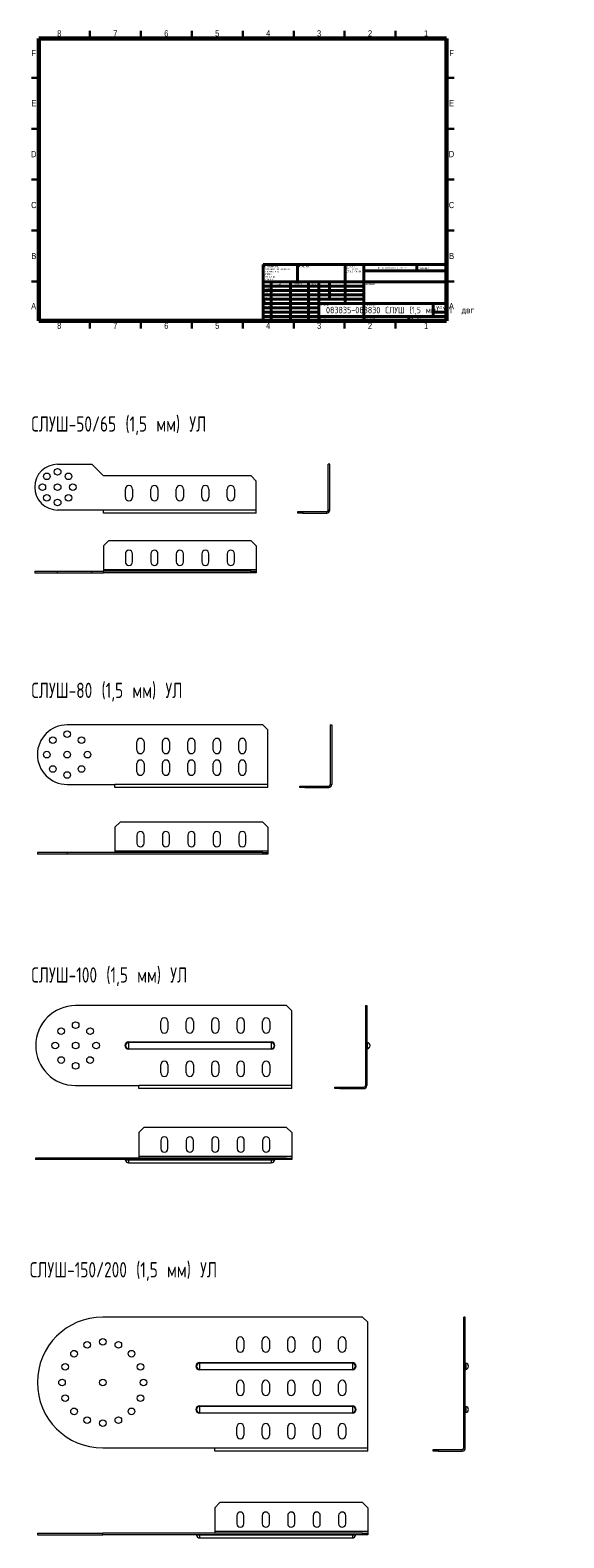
# Model space of a CAD drawing. Header units: millimetres. Extents: x 1 to 525, y -1185 to 295.
import ezdxf

# ---------------------------------------------------------------- set-up
doc = ezdxf.new("R2010")
doc.units = ezdxf.units.MM
doc.styles.add('SLDTEXTSTYLE0', font='TXT', dxfattribs={"width": 0.7, "bigfont": 'bigfont'})
doc.styles.add('SLDTEXTSTYLE1', font='TXT', dxfattribs={"width": 0.75, "bigfont": 'bigfont'})
doc.styles.add('SLDTEXTSTYLE2', font='TXT', dxfattribs={"width": 0.75})
doc.styles.add('SLDTEXTSTYLE3', font='TXT', dxfattribs={"width": 0.681818, "bigfont": 'bigfont'})

# ---------------------------------------------------------------- blocks, each defined once
blk = doc.blocks.new('SW_NOTE_0')
at = {"color": 0, "linetype": 'Continuous', "lineweight": 0, "char_height": 1.5, "attachment_point": 1, "style": 'SLDTEXTSTYLE1'}
for s, insert in [('\\M+18452\\M+18443\\M+1844C\\M+18440\\M+18444\\M+18449\\M+18453\\M+1845D', (0, 1.9)), ('\\M+18448\\M+18440\\M+18454\\M+18452\\M+18445\\M+1844E\\M+18457\\M+1845C \\M+18449', (0, -0.6)), ('\\M+1844F\\M+18452\\M+18453\\M+18451\\M+1845C\\M+18445 \\M+1844B\\M+18451\\M+1844F\\M+1844D\\M+1844B\\M+18449', (0, -3.1))]:
    blk.add_mtext(s, dxfattribs=dict(at, insert=insert))
blk = doc.blocks.new('SW_NOTE_1')
at = {"color": 0, "linetype": 'Continuous', "lineweight": 0, "char_height": 1.5, "attachment_point": 1, "style": 'SLDTEXTSTYLE1'}
for s, insert in [('\\M+18450\\M+1844F \\M+18454\\M+1844D\\M+1844F\\M+1844C\\M+18458\\M+18440\\M+1844E\\M+18449\\M+1845F:', (0, 1.9)), ('\\M+18451\\M+18440\\M+18448\\M+1844D\\M+18445\\M+18451\\M+1845C \\M+18442 \\M+1844D\\M+18449\\M+1844C\\M+1844C\\M+18449\\M+1844D\\M+18445\\M+18453\\M+18451\\M+18440\\M+18456', (0, -0.6)), ('\\M+18459\\M+18445\\M+18451\\M+1844F\\M+18456\\M+1844F\\M+18442\\M+18440\\M+18453\\M+1844F\\M+18452\\M+18453\\M+1845D:', (0, -3.1)), ('\\M+18444\\M+1844F\\M+18450\\M+18454\\M+18452\\M+1844B\\M+18449:', (0, -5.6)), ('\\M+1844C\\M+18449\\M+1844E\\M+18445\\M+1844A\\M+1844E\\M+1845C\\M+18445:', (1.7, -8.1)), ('\\M+18454\\M+18443\\M+1844C\\M+1844F\\M+18442\\M+1845C\\M+18445:', (1.7, -10.6))]:
    blk.add_mtext(s, dxfattribs=dict(at, insert=insert))

msp = doc.modelspace()

# ---------------------------------------------------------------- linework, layer by layer
at = {"color": 7, "linetype": 'Continuous', "lineweight": 60}
for p, q in [((10, 10), (10, 287)), ((10, 287), (410, 287)), ((410, 287), (410, 10)), ((410, 10), (10, 10))]:
    msp.add_line(p, q, dxfattribs=at)
at = {"color": 7, "linetype": 'Continuous', "lineweight": 30}
for p, q in [((60, 287), (60, 294.5)), ((110, 287), (110, 294.5)), ((160, 287), (160, 294.5)), ((210, 287), (210, 294.5)), ((210, 294.5), (210, 287)), ((260, 287), (260, 294.5)), ((310, 287), (310, 294.5)), ((360, 287), (360, 294.5)), ((10, 248.5), (2.5, 248.5)), ((410, 248.5), (417.5, 248.5)), ((10, 198.5), (2.5, 198.5)), ((410, 198.5), (417.5, 198.5)), ((10, 148.5), (2.5, 148.5)), ((2.5, 148.5), (10, 148.5)), ((410, 148.5), (417.5, 148.5)), ((417.5, 148.5), (410, 148.5)), ((10, 98.5), (2.5, 98.5)), ((410, 98.5), (417.5, 98.5)), ((10, 48.5), (2.5, 48.5)), ((410, 48.5), (417.5, 48.5)), ((60, 10), (60, 2.5)), ((110, 10), (110, 2.5)), ((160, 10), (160, 2.5)), ((210, 10), (210, 2.5)), ((210, 2.5), (210, 10)), ((260, 10), (260, 2.5)), ((310, 10), (310, 2.5)), ((360, 10), (360, 2.5))]:
    msp.add_line(p, q, dxfattribs=at)
at = {"color": 7, "linetype": 'Continuous', "lineweight": 40}
for p, q in [((230, 65.2), (410, 65.2)), ((230, 65.2), (230, 10)), ((263.8, 48.2), (263.8, 65.2)), ((310.6, 65.2), (310.6, 27)), ((328.8, 65.2), (328.8, 10)), ((380.8, 58.9), (380.8, 65.2)), ((410, 48.2), (230, 48.2)), ((237.8, 48.2), (237.8, 10)), ((257, 48.2), (257, 10)), ((274.4, 48.2), (274.4, 10)), ((284.6, 10), (284.6, 48.2)), ((295, 31.2), (295, 48.2)), ((410, 58.9), (328.8, 58.9)), ((328.8, 44), (230, 44)), ((328.8, 39.7), (230, 39.7)), ((328.8, 35.5), (230, 35.5)), ((328.8, 31.2), (230, 31.2)), ((284.6, 27), (230, 27)), ((284.6, 22.7), (230, 22.7)), ((284.6, 18.5), (230, 18.5)), ((284.6, 27), (410, 27)), ((397, 14.2), (397, 27)), ((410, 18.5), (397, 18.5)), ((230, 14.2), (410, 14.2)), ((373, 10), (373, 14.2))]:
    msp.add_line(p, q, dxfattribs=at)
at = {"color": 7, "linetype": 'Continuous', "lineweight": 15}
for p, q in [((28.3, -130.9), (61.8, -130.9)), ((61.8, -130.9), (73.3, -142.4)), ((295.4, -130.9), (293.9, -130.9)), ((293.9, -175.9), (293.9, -130.9)), ((295.4, -175.9), (295.4, -130.9)), ((218.3, -142.4), (73.3, -142.4)), ((223.3, -147.4), (218.3, -142.4)), ((223.3, -175.9), (223.3, -147.4)), ((94.8, -163.4), (94.8, -155.4)), ((101.8, -155.4), (101.8, -163.4)), ((119.8, -163.4), (119.8, -155.4)), ((126.8, -155.4), (126.8, -163.4)), ((144.8, -163.4), (144.8, -155.4)), ((151.8, -155.4), (151.8, -163.4)), ((169.8, -163.4), (169.8, -155.4)), ((176.8, -155.4), (176.8, -163.4)), ((194.8, -163.4), (194.8, -155.4)), ((201.8, -155.4), (201.8, -163.4)), ((73.3, -175.9), (28.3, -175.9)), ((223.3, -175.9), (73.3, -175.9)), ((73.3, -178.9), (73.3, -175.9)), ((223.3, -178.9), (223.3, -175.9)), ((263.9, -178.9), (263.9, -177.4)), ((263.9, -177.4), (268.9, -177.4)), ((268.9, -177.4), (268.9, -178.9)), ((268.9, -177.4), (292.4, -177.4)), ((292.4, -178.9), (292.4, -177.4)), ((295.4, -175.9), (293.9, -175.9)), ((223.3, -178.9), (73.3, -178.9)), ((268.9, -178.9), (263.9, -178.9)), ((268.9, -178.9), (292.4, -178.9)), ((78.3, -206), (73.3, -211)), ((218.3, -206), (78.3, -206)), ((223.3, -211), (218.3, -206)), ((73.3, -211), (73.3, -234.5)), ((94.8, -218.8), (94.8, -226.8)), ((101.8, -226.8), (101.8, -218.8)), ((119.8, -218.8), (119.8, -226.8)), ((126.8, -226.8), (126.8, -218.8)), ((144.8, -218.8), (144.8, -226.8)), ((151.8, -226.8), (151.8, -218.8)), ((169.8, -218.8), (169.8, -226.8)), ((176.8, -226.8), (176.8, -218.8)), ((194.8, -218.8), (194.8, -226.8)), ((201.8, -226.8), (201.8, -218.8)), ((223.3, -211), (223.3, -234.5)), ((5.8, -236), (5.8, -237.5)), ((5.8, -236), (28.3, -236)), ((28.3, -237.5), (28.3, -236)), ((28.3, -236), (61.8, -236)), ((61.8, -237.5), (61.8, -236)), ((61.8, -236), (73.3, -236)), ((223.3, -234.5), (73.3, -234.5)), ((73.3, -234.5), (73.3, -236)), ((73.3, -237.5), (73.3, -236)), ((218.3, -236), (73.3, -236)), ((218.3, -237.5), (218.3, -236)), ((218.3, -236), (223.3, -236)), ((223.3, -234.5), (223.3, -236)), ((223.3, -236), (223.3, -237.5)), ((5.8, -237.5), (28.3, -237.5)), ((28.3, -237.5), (61.8, -237.5)), ((61.8, -237.5), (73.3, -237.5)), ((218.3, -237.5), (73.3, -237.5)), ((223.3, -237.5), (218.3, -237.5)), ((229.6, -386.8), (37.6, -386.8)), ((234.6, -391.8), (229.6, -386.8)), ((234.6, -445.3), (234.6, -391.8)), ((295.9, -386.8), (297.4, -386.8)), ((295.9, -386.8), (295.9, -445.3)), ((297.4, -386.8), (297.4, -445.3)), ((106.1, -411.5), (106.1, -403.5)), ((113.1, -403.5), (113.1, -411.5)), ((131.1, -411.5), (131.1, -403.5)), ((138.1, -403.5), (138.1, -411.5)), ((156.1, -411.5), (156.1, -403.5)), ((163.1, -403.5), (163.1, -411.5)), ((181.1, -411.5), (181.1, -403.5)), ((188.1, -403.5), (188.1, -411.5)), ((206.1, -411.5), (206.1, -403.5)), ((213.1, -403.5), (213.1, -411.5)), ((106.1, -432.8), (106.1, -424.8)), ((113.1, -424.8), (113.1, -432.8)), ((131.1, -432.8), (131.1, -424.8)), ((138.1, -424.8), (138.1, -432.8)), ((156.1, -432.8), (156.1, -424.8)), ((163.1, -424.8), (163.1, -432.8)), ((181.1, -432.8), (181.1, -424.8)), ((188.1, -424.8), (188.1, -432.8)), ((206.1, -432.8), (206.1, -424.8)), ((213.1, -424.8), (213.1, -432.8)), ((37.6, -445.3), (84.6, -445.3)), ((234.6, -445.3), (84.6, -445.3)), ((84.6, -448.3), (84.6, -445.3)), ((234.6, -448.3), (84.6, -448.3)), ((234.6, -448.3), (234.6, -445.3)), ((265.9, -448.3), (265.9, -446.8)), ((265.9, -446.8), (270.9, -446.8)), ((270.9, -448.3), (265.9, -448.3)), ((270.9, -446.8), (270.9, -448.3)), ((270.9, -446.8), (294.4, -446.8)), ((270.9, -448.3), (294.4, -448.3)), ((294.4, -448.3), (294.4, -446.8)), ((295.9, -445.3), (297.4, -445.3)), ((89.6, -482.2), (84.6, -487.2)), ((84.6, -487.2), (84.6, -510.7)), ((229.6, -482.2), (89.6, -482.2)), ((234.6, -487.2), (229.6, -482.2)), ((234.6, -487.2), (234.6, -510.7)), ((106.1, -495), (106.1, -503)), ((113.1, -503), (113.1, -495)), ((131.1, -495), (131.1, -503)), ((138.1, -503), (138.1, -495)), ((156.1, -495), (156.1, -503)), ((163.1, -503), (163.1, -495)), ((181.1, -495), (181.1, -503)), ((188.1, -503), (188.1, -495)), ((206.1, -495), (206.1, -503)), ((213.1, -503), (213.1, -495)), ((8.4, -512.2), (8.4, -513.7)), ((37.6, -512.2), (8.4, -512.2)), ((37.6, -513.7), (8.4, -513.7)), ((37.6, -512.2), (37.6, -513.7)), ((229.6, -512.2), (37.6, -512.2)), ((229.6, -513.7), (37.6, -513.7)), ((234.6, -510.7), (84.6, -510.7)), ((84.6, -510.7), (84.6, -512.2)), ((229.6, -513.7), (229.6, -512.2)), ((229.6, -512.2), (234.6, -512.2)), ((234.6, -513.7), (229.6, -513.7)), ((234.6, -510.7), (234.6, -512.2)), ((234.6, -512.2), (234.6, -513.7)), ((253, -662.4), (46, -662.4)), ((258, -667.4), (253, -662.4)), ((330.3, -662.4), (331.8, -662.4)), ((330.3, -662.4), (330.3, -740.9)), ((331.8, -662.4), (331.8, -740.9)), ((129.5, -685.9), (129.5, -677.9)), ((136.5, -677.9), (136.5, -685.9)), ((154.5, -685.9), (154.5, -677.9)), ((161.5, -677.9), (161.5, -685.9)), ((179.5, -685.9), (179.5, -677.9)), ((186.5, -677.9), (186.5, -685.9)), ((204.5, -685.9), (204.5, -677.9)), ((211.5, -677.9), (211.5, -685.9)), ((229.5, -685.9), (229.5, -677.9)), ((236.5, -677.9), (236.5, -685.9)), ((258, -740.9), (258, -667.4)), ((98, -698.5), (98, -698)), ((98, -698), (238, -698)), ((98, -698.5), (98, -704.7)), ((238, -698.5), (98, -698.5)), ((98, -704.7), (238, -704.7)), ((98, -705.2), (98, -704.7)), ((238, -705.2), (98, -705.2)), ((238, -698.5), (238, -698)), ((238, -698.5), (238, -704.7)), ((238, -705.2), (238, -704.7)), ((332.2, -698.5), (332.2, -704.7)), ((129.5, -728.4), (129.5, -720.4)), ((136.5, -720.4), (136.5, -728.4)), ((154.5, -728.4), (154.5, -720.4)), ((161.5, -720.4), (161.5, -728.4)), ((179.5, -728.4), (179.5, -720.4)), ((186.5, -720.4), (186.5, -728.4)), ((204.5, -728.4), (204.5, -720.4)), ((211.5, -720.4), (211.5, -728.4)), ((229.5, -728.4), (229.5, -720.4)), ((236.5, -720.4), (236.5, -728.4)), ((46, -740.9), (108, -740.9)), ((258, -740.9), (108, -740.9)), ((108, -743.9), (108, -740.9)), ((258, -743.9), (108, -743.9)), ((258, -743.9), (258, -740.9)), ((300.3, -743.9), (300.3, -742.4)), ((300.3, -742.4), (305.3, -742.4)), ((305.3, -743.9), (300.3, -743.9)), ((305.3, -742.4), (305.3, -743.9)), ((305.3, -742.4), (328.8, -742.4)), ((305.3, -743.9), (328.8, -743.9)), ((328.8, -743.9), (328.8, -742.4)), ((330.3, -740.9), (331.8, -740.9)), ((113, -782.1), (108, -787.1)), ((253, -782.1), (113, -782.1)), ((258, -787.1), (253, -782.1)), ((108, -787.1), (108, -810.6)), ((129.5, -794.8), (129.5, -802.8)), ((136.5, -802.8), (136.5, -794.8)), ((154.5, -794.8), (154.5, -802.8)), ((161.5, -802.8), (161.5, -794.8)), ((179.5, -794.8), (179.5, -802.8)), ((186.5, -802.8), (186.5, -794.8)), ((204.5, -794.8), (204.5, -802.8)), ((211.5, -802.8), (211.5, -794.8)), ((229.5, -794.8), (229.5, -802.8)), ((236.5, -802.8), (236.5, -794.8)), ((258, -787.1), (258, -810.6)), ((6.7, -812.1), (6.7, -813.6)), ((46, -812.1), (6.7, -812.1)), ((46, -813.6), (6.7, -813.6)), ((46, -812.1), (46, -813.6)), ((253, -812.1), (46, -812.1)), ((253, -813.6), (46, -813.6)), ((98, -814), (94.9, -814)), ((98, -814), (98, -813.6)), ((238, -814), (98, -814)), ((98, -814), (98, -816.7)), ((258, -810.6), (108, -810.6)), ((108, -810.6), (108, -812.1)), ((238, -814), (238, -813.6)), ((241.1, -814), (238, -814)), ((238, -814), (238, -816.7)), ((253, -813.6), (253, -812.1)), ((253, -812.1), (258, -812.1)), ((258, -813.6), (253, -813.6)), ((258, -810.6), (258, -812.1)), ((258, -812.1), (258, -813.6)), ((98, -816.7), (238, -816.7)), ((327.6, -968.2), (72.6, -968.2)), ((332.6, -973.2), (327.6, -968.2)), ((332.6, -1096.7), (332.6, -973.2)), ((428.4, -968.2), (426.9, -968.2)), ((426.9, -1096.7), (426.9, -968.2)), ((428.4, -1096.7), (428.4, -968.2)), ((204.1, -999.2), (204.1, -991.2)), ((211.1, -991.2), (211.1, -999.2)), ((229.1, -999.2), (229.1, -991.2)), ((236.1, -991.2), (236.1, -999.2)), ((254.1, -999.2), (254.1, -991.2)), ((261.1, -991.2), (261.1, -999.2)), ((279.1, -999.2), (279.1, -991.2)), ((286.1, -991.2), (286.1, -999.2)), ((304.1, -999.2), (304.1, -991.2)), ((311.1, -991.2), (311.1, -999.2)), ((167.6, -1013.3), (167.6, -1012.8)), ((167.6, -1012.8), (317.6, -1012.8)), ((317.6, -1013.3), (167.6, -1013.3)), ((167.6, -1013.3), (167.6, -1019.5)), ((167.6, -1019.5), (317.6, -1019.5)), ((167.6, -1020), (167.6, -1019.5)), ((317.6, -1020), (167.6, -1020)), ((317.6, -1013.3), (317.6, -1012.8)), ((317.6, -1013.3), (317.6, -1019.5)), ((317.6, -1020), (317.6, -1019.5)), ((428.8, -1013.3), (428.8, -1019.5)), ((204.1, -1041.7), (204.1, -1033.7)), ((211.1, -1033.7), (211.1, -1041.7)), ((229.1, -1041.7), (229.1, -1033.7)), ((236.1, -1033.7), (236.1, -1041.7)), ((254.1, -1041.7), (254.1, -1033.7)), ((261.1, -1033.7), (261.1, -1041.7)), ((279.1, -1041.7), (279.1, -1033.7)), ((286.1, -1033.7), (286.1, -1041.7)), ((304.1, -1041.7), (304.1, -1033.7)), ((311.1, -1033.7), (311.1, -1041.7)), ((167.6, -1055.8), (167.6, -1055.3)), ((167.6, -1055.3), (317.6, -1055.3)), ((167.6, -1055.8), (167.6, -1062)), ((317.6, -1055.8), (167.6, -1055.8)), ((167.6, -1062), (317.6, -1062)), ((167.6, -1062.5), (167.6, -1062)), ((317.6, -1062.5), (167.6, -1062.5)), ((317.6, -1055.8), (317.6, -1055.3)), ((317.6, -1055.8), (317.6, -1062)), ((317.6, -1062.5), (317.6, -1062)), ((428.8, -1055.8), (428.8, -1062)), ((204.1, -1084.2), (204.1, -1076.2)), ((211.1, -1076.2), (211.1, -1084.2)), ((229.1, -1084.2), (229.1, -1076.2)), ((236.1, -1076.2), (236.1, -1084.2)), ((254.1, -1084.2), (254.1, -1076.2)), ((261.1, -1076.2), (261.1, -1084.2)), ((279.1, -1084.2), (279.1, -1076.2)), ((286.1, -1076.2), (286.1, -1084.2)), ((304.1, -1084.2), (304.1, -1076.2)), ((311.1, -1076.2), (311.1, -1084.2)), ((182.6, -1096.7), (72.6, -1096.7)), ((332.6, -1096.7), (182.6, -1096.7)), ((182.6, -1099.7), (182.6, -1096.7)), ((332.6, -1099.7), (182.6, -1099.7)), ((332.6, -1099.7), (332.6, -1096.7)), ((396.9, -1099.7), (396.9, -1098.2)), ((396.9, -1098.2), (401.9, -1098.2)), ((401.9, -1099.7), (396.9, -1099.7)), ((401.9, -1098.2), (401.9, -1099.7)), ((401.9, -1098.2), (425.4, -1098.2)), ((401.9, -1099.7), (425.4, -1099.7)), ((425.4, -1099.7), (425.4, -1098.2)), ((428.4, -1096.7), (426.9, -1096.7)), ((187.6, -1150.3), (182.6, -1155.3)), ((327.6, -1150.3), (187.6, -1150.3)), ((332.6, -1155.3), (327.6, -1150.3)), ((182.6, -1155.3), (182.6, -1178.8)), ((204.1, -1163), (204.1, -1171)), ((211.1, -1171), (211.1, -1163)), ((229.1, -1163), (229.1, -1171)), ((236.1, -1171), (236.1, -1163)), ((254.1, -1163), (254.1, -1171)), ((261.1, -1171), (261.1, -1163)), ((279.1, -1163), (279.1, -1171)), ((286.1, -1171), (286.1, -1163)), ((304.1, -1163), (304.1, -1171)), ((311.1, -1171), (311.1, -1163)), ((332.6, -1155.3), (332.6, -1178.8)), ((8.4, -1180.3), (8.4, -1181.8)), ((8.4, -1180.3), (72.6, -1180.3)), ((8.4, -1181.8), (72.6, -1181.8)), ((72.6, -1181.8), (72.6, -1180.3)), ((327.6, -1180.3), (72.6, -1180.3)), ((327.6, -1181.8), (72.6, -1181.8)), ((167.6, -1182.2), (164.6, -1182.2)), ((167.6, -1182.2), (167.6, -1181.8)), ((317.6, -1182.2), (167.6, -1182.2)), ((167.6, -1182.2), (167.6, -1184.9)), ((182.6, -1178.8), (182.6, -1180.3)), ((332.6, -1178.8), (182.6, -1178.8)), ((317.6, -1182.2), (317.6, -1181.8)), ((320.7, -1182.2), (317.6, -1182.2)), ((317.6, -1182.2), (317.6, -1184.9)), ((327.6, -1181.8), (327.6, -1180.3)), ((327.6, -1180.3), (332.6, -1180.3)), ((332.6, -1181.8), (327.6, -1181.8)), ((332.6, -1178.8), (332.6, -1180.3)), ((332.6, -1180.3), (332.6, -1181.8)), ((167.6, -1184.9), (317.6, -1184.9))]:
    msp.add_line(p, q, dxfattribs=at)
for centre in [(17.7, -142.8), (28.3, -138.4), (38.9, -142.8), (13.3, -153.4), (17.7, -164), (28.3, -153.4), (38.9, -164), (43.3, -153.4), (28.3, -168.4), (23.5, -401.9), (37.6, -396), (51.8, -401.9), (17.6, -416), (37.6, -416), (57.6, -416), (23.5, -430.1), (51.8, -430.1), (37.6, -436), (46, -681.6), (31.8, -687.5), (60.1, -687.5), (26, -701.6), (46, -701.6), (66, -701.6), (31.8, -715.8), (46, -721.6), (60.1, -715.8), (72.6, -992.4), (44.4, -1004.1), (57.3, -995.4), (87.9, -995.4), (100.9, -1004.1), (35.7, -1017.1), (109.6, -1017.1), (32.6, -1032.4), (72.6, -1032.4), (112.6, -1032.4), (35.7, -1047.7), (109.6, -1047.7), (44.4, -1060.7), (100.9, -1060.7), (57.3, -1069.4), (72.6, -1072.4), (87.9, -1069.4)]:
    msp.add_circle(centre, 3.25, dxfattribs=at)
for centre, radius, start, end in [((28.3, -153.4), 22.5, 90, 270), ((98.3, -155.4), 3.5, 0, 180), ((123.3, -155.4), 3.5, 0, 180), ((148.3, -155.4), 3.5, 0, 180), ((173.3, -155.4), 3.5, 0, 180), ((198.3, -155.4), 3.5, 0, 180), ((98.3, -163.4), 3.5, 180, 0), ((123.3, -163.4), 3.5, 180, 0), ((148.3, -163.4), 3.5, 180, 0), ((173.3, -163.4), 3.5, 180, 0), ((198.3, -163.4), 3.5, 180, 0), ((292.4, -175.9), 3, 270, 0), ((292.4, -175.9), 1.5, 270, 0), ((98.3, -218.8), 3.5, 0, 180), ((123.3, -218.8), 3.5, 0, 180), ((148.3, -218.8), 3.5, 0, 180), ((173.3, -218.8), 3.5, 0, 180), ((198.3, -218.8), 3.5, 0, 180), ((98.3, -226.8), 3.5, 180, 0), ((123.3, -226.8), 3.5, 180, 0), ((148.3, -226.8), 3.5, 180, 0), ((173.3, -226.8), 3.5, 180, 0), ((198.3, -226.8), 3.5, 180, 0), ((37.6, -416), 29.2, 90, 270), ((109.6, -403.5), 3.5, 0, 180), ((109.6, -411.5), 3.5, 180, 0), ((134.6, -403.5), 3.5, 0, 180), ((134.6, -411.5), 3.5, 180, 0), ((159.6, -403.5), 3.5, 360, 180), ((159.6, -411.5), 3.5, 180, 0), ((184.6, -403.5), 3.5, 0, 180), ((184.6, -411.5), 3.5, 180, 0), ((209.6, -403.5), 3.5, 0, 180), ((209.6, -411.5), 3.5, 180, 0), ((109.6, -424.8), 3.5, 0, 180), ((134.6, -424.8), 3.5, 0, 180), ((159.6, -424.8), 3.5, 360, 180), ((184.6, -424.8), 3.5, 0, 180), ((209.6, -424.8), 3.5, 0, 180), ((109.6, -432.8), 3.5, 180, 0), ((134.6, -432.8), 3.5, 180, 0), ((159.6, -432.8), 3.5, 180, 0), ((184.6, -432.8), 3.5, 180, 0), ((209.6, -432.8), 3.5, 180, 0), ((294.4, -445.3), 1.5, 270, 0), ((294.4, -445.3), 3, 270, 0), ((109.6, -495), 3.5, 0, 180), ((109.6, -503), 3.5, 180, 0), ((134.6, -495), 3.5, 0, 180), ((134.6, -503), 3.5, 180, 0), ((159.6, -495), 3.5, 0, 180), ((159.6, -503), 3.5, 180, 0), ((184.6, -495), 3.5, 0, 180), ((184.6, -503), 3.5, 180, 0), ((209.6, -495), 3.5, 0, 180), ((209.6, -503), 3.5, 180, 0), ((46, -701.6), 39.2, 90, 270), ((133, -677.9), 3.5, 0, 180), ((158, -677.9), 3.5, 0, 180), ((183, -677.9), 3.5, 360, 180), ((208, -677.9), 3.5, 0, 180), ((233, -677.9), 3.5, 0, 180), ((133, -685.9), 3.5, 180, 0), ((158, -685.9), 3.5, 180, 0), ((183, -685.9), 3.5, 180, 0), ((208, -685.9), 3.5, 180, 0), ((233, -685.9), 3.5, 180, 0), ((98, -701.6), 3.58, 90, 270), ((98, -701.6), 3.08, 90, 270), ((238, -701.6), 3.58, 270, 90), ((238, -701.6), 3.08, 270, 90), ((332.3, -698), 0.5, 180, 262.0387), ((332.3, -705.2), 0.5, 97.9613, 180), ((331.8, -701.6), 3.11, 277.9613, 82.0387), ((133, -720.4), 3.5, 0, 180), ((158, -720.4), 3.5, 360, 180), ((183, -720.4), 3.5, 360, 180), ((208, -720.4), 3.5, 0, 180), ((233, -720.4), 3.5, 0, 180), ((133, -728.4), 3.5, 180, 0), ((158, -728.4), 3.5, 180, 0), ((183, -728.4), 3.5, 180, 0), ((208, -728.4), 3.5, 180, 0), ((233, -728.4), 3.5, 180, 0), ((328.8, -740.9), 3, 270, 0), ((328.8, -740.9), 1.5, 270, 0), ((133, -794.8), 3.5, 0, 180), ((158, -794.8), 3.5, 0, 180), ((183, -794.8), 3.5, 0, 180), ((208, -794.8), 3.5, 0, 180), ((233, -794.8), 3.5, 0, 180), ((94.4, -814.1), 0.5, 7.9613, 90), ((98, -813.6), 3.11, 187.9613, 270), ((133, -802.8), 3.5, 180, 0), ((158, -802.8), 3.5, 180, 0), ((183, -802.8), 3.5, 180, 0), ((208, -802.8), 3.5, 180, 0), ((233, -802.8), 3.5, 180, 0), ((238, -813.6), 3.11, 270, 352.0387), ((241.6, -814.1), 0.5, 90, 172.0387), ((72.6, -1032.4), 64.2, 90, 270), ((207.6, -991.2), 3.5, 0, 180), ((232.6, -991.2), 3.5, 0, 180), ((257.6, -991.2), 3.5, 0, 180), ((282.6, -991.2), 3.5, 0, 180), ((307.6, -991.2), 3.5, 0, 180), ((207.6, -999.2), 3.5, 180, 0), ((232.6, -999.2), 3.5, 180, 0), ((257.6, -999.2), 3.5, 180, 0), ((282.6, -999.2), 3.5, 180, 0), ((307.6, -999.2), 3.5, 180, 0), ((167.6, -1016.4), 3.58, 90, 270), ((167.6, -1016.4), 3.08, 90, 270), ((317.6, -1016.4), 3.58, 270, 90), ((317.6, -1016.4), 3.08, 270, 90), ((428.9, -1012.8), 0.5, 180, 262.0387), ((428.9, -1020), 0.5, 97.9613, 180), ((428.4, -1016.4), 3.11, 277.9613, 82.0387), ((207.6, -1033.7), 3.5, 0, 180), ((232.6, -1033.7), 3.5, 0, 180), ((257.6, -1033.7), 3.5, 0, 180), ((282.6, -1033.7), 3.5, 0, 180), ((307.6, -1033.7), 3.5, 0, 180), ((207.6, -1041.7), 3.5, 180, 0), ((232.6, -1041.7), 3.5, 180, 0), ((257.6, -1041.7), 3.5, 180, 0), ((282.6, -1041.7), 3.5, 180, 0), ((307.6, -1041.7), 3.5, 180, 0), ((167.6, -1058.9), 3.58, 90, 270), ((167.6, -1058.9), 3.08, 90, 270), ((317.6, -1058.9), 3.58, 270, 90), ((317.6, -1058.9), 3.08, 270, 90), ((428.9, -1055.3), 0.5, 180, 262.0387), ((428.9, -1062.5), 0.5, 97.9613, 180), ((428.4, -1058.9), 3.11, 277.9613, 82.0387), ((207.6, -1076.2), 3.5, 0, 180), ((232.6, -1076.2), 3.5, 0, 180), ((257.6, -1076.2), 3.5, 0, 180), ((282.6, -1076.2), 3.5, 0, 180), ((307.6, -1076.2), 3.5, 0, 180), ((207.6, -1084.2), 3.5, 180, 0), ((232.6, -1084.2), 3.5, 180, 0), ((257.6, -1084.2), 3.5, 180, 0), ((282.6, -1084.2), 3.5, 180, 0), ((307.6, -1084.2), 3.5, 180, 0), ((425.4, -1096.7), 3, 270, 0), ((425.4, -1096.7), 1.5, 270, 0), ((207.6, -1163), 3.5, 0, 180), ((232.6, -1163), 3.5, 0, 180), ((257.6, -1163), 3.5, 0, 180), ((282.6, -1163), 3.5, 0, 180), ((307.6, -1163), 3.5, 0, 180), ((164.1, -1182.3), 0.5, 7.9613, 90), ((167.6, -1181.8), 3.11, 187.9613, 270), ((207.6, -1171), 3.5, 180, 0), ((232.6, -1171), 3.5, 180, 0), ((257.6, -1171), 3.5, 180, 0), ((282.6, -1171), 3.5, 180, 0), ((307.6, -1171), 3.5, 180, 0), ((317.6, -1181.8), 3.11, 270, 352.0387), ((321.2, -1182.3), 0.5, 90, 172.0387)]:
    msp.add_arc(centre, radius, start, end, dxfattribs=at)

# ---------------------------------------------------------------- block references
at = {"color": 7, "linetype": 'Continuous', "lineweight": 0}
for name, p in [('SW_NOTE_1', (230.6, 62)), ('SW_NOTE_0', (311.3, 62.1))]:
    msp.add_blockref(name, p, dxfattribs=at)

# ---------------------------------------------------------------- texts
for s, insert, char_height, attachment_point, style in [('8', (29.9, 295.1), 6.1, 2, 'SLDTEXTSTYLE2'), ('7', (84.9, 295.1), 6.1, 2, 'SLDTEXTSTYLE2'), ('6', (134.9, 295.1), 6.1, 2, 'SLDTEXTSTYLE2'), ('5', (184.9, 295.1), 6.1, 2, 'SLDTEXTSTYLE2'), ('4', (234.9, 295.1), 6.1, 2, 'SLDTEXTSTYLE2'), ('3', (284.9, 295.1), 6.1, 2, 'SLDTEXTSTYLE2'), ('2', (334.9, 295.1), 6.1, 2, 'SLDTEXTSTYLE2'), ('1', (389.9, 295.1), 6.1, 2, 'SLDTEXTSTYLE2'), ('F', (4.9, 275.9), 6.1, 2, 'SLDTEXTSTYLE2'), ('F', (414.9, 275.9), 6.1, 2, 'SLDTEXTSTYLE2'), ('E', (5, 226.6), 6.1, 2, 'SLDTEXTSTYLE2'), ('E', (415, 226.6), 6.1, 2, 'SLDTEXTSTYLE2'), ('D', (4.9, 176.6), 6.1, 2, 'SLDTEXTSTYLE2'), ('D', (414.9, 176.6), 6.1, 2, 'SLDTEXTSTYLE2'), ('C', (4.9, 126.6), 6.1, 2, 'SLDTEXTSTYLE2'), ('C', (414.9, 126.6), 6.1, 2, 'SLDTEXTSTYLE2'), ('B', (5, 76.6), 6.1, 2, 'SLDTEXTSTYLE2'), ('B', (415, 76.6), 6.1, 2, 'SLDTEXTSTYLE2'), ('\\M+1844F\\M+18441\\M+18451\\M+18440\\M+18441\\M+1844F\\M+18453\\M+1844B\\M+18440:', (264.4, 63.9), 1.5, 1, 'SLDTEXTSTYLE1'), ('\\M+1844E\\M+18445 \\M+1844D\\M+18440\\M+18452\\M+18459\\M+18453\\M+18440\\M+18441\\M+18449\\M+18451\\M+1844F\\M+18442\\M+18440\\M+18453\\M+1845D \\M+18458\\M+18445\\M+18451\\M+18453\\M+18445\\M+18447', (342.6, 62.5), 1.5, 1, 'SLDTEXTSTYLE1'), ('\\M+18451\\M+18445\\M+18444\\M+18440\\M+1844B\\M+18457\\M+18449\\M+18460', (383.3, 62.3), 1.5, 1, 'SLDTEXTSTYLE1'), ('\\M+18449\\M+1844D\\M+18460', (244.3, 46.5), 1.5, 1, 'SLDTEXTSTYLE1'), ('\\M+18450\\M+1844F\\M+18444\\M+18450\\M+18449\\M+18452\\M+1845D', (260, 46.6), 1.5, 1, 'SLDTEXTSTYLE1'), ('\\M+18444\\M+18440\\M+18453\\M+18440', (277.2, 46.6), 1.5, 1, 'SLDTEXTSTYLE1'), ('\\M+1844E\\M+18440\\M+18448\\M+18442\\M+18440\\M+1844E\\M+18449\\M+18445:', (330.1, 46.6), 1.5, 1, 'SLDTEXTSTYLE1'), ('\\M+18451\\M+18470\\M+18478\\M+18482\\M+18470\\M+18471.', (230.2, 42.4), 1.5, 1, 'SLDTEXTSTYLE1'), ('\\M+18450\\M+18482\\M+18480\\M+18472.', (230.4, 38.2), 1.5, 1, 'SLDTEXTSTYLE1'), ('\\M+18454\\M+18484\\M+18472.', (230.4, 34.1), 1.5, 1, 'SLDTEXTSTYLE1'), ('\\M+1844D\\M+18470\\M+1848A.', (230.5, 29.7), 1.5, 1, 'SLDTEXTSTYLE1'), ('A', (4.8, 27.4), 6.1, 2, 'SLDTEXTSTYLE2'), ('083835-083830 \\M+18452\\M+1844C\\M+18454\\M+18459 (1,5 \\M+1847D\\M+1847D) \\M+18454\\M+1844C  \\M+18474\\M+18472\\M+18473', (364.4, 23.6), 6.35, 2, 'SLDTEXTSTYLE1'), ('\\M+18453.\\M+1847B\\M+18480\\M+1847E\\M+18484\\M+18482', (230.7, 25.3), 1.5, 1, 'SLDTEXTSTYLE1'), ('\\M+1844D\\M+18440\\M+18453\\M+18445\\M+18451\\M+18449\\M+18440\\M+1844C:', (285.6, 26), 1.5, 1, 'SLDTEXTSTYLE1'), ('\\M+18458\\M+18445\\M+18451\\M+18453\\M+18445\\M+18447 \\M+18782:', (330.4, 26), 1.5, 1, 'SLDTEXTSTYLE1'), ('A3', (400.9, 24.4), 2.91, 1, 'SLDTEXTSTYLE2'), ('A', (414.8, 27.4), 6.1, 2, 'SLDTEXTSTYLE2'), ('8', (29.9, 8.1), 6.1, 2, 'SLDTEXTSTYLE2'), ('7', (84.9, 8.1), 6.1, 2, 'SLDTEXTSTYLE2'), ('6', (134.9, 8.1), 6.1, 2, 'SLDTEXTSTYLE2'), ('5', (184.9, 8.1), 6.1, 2, 'SLDTEXTSTYLE2'), ('4', (234.9, 8.1), 6.1, 2, 'SLDTEXTSTYLE2'), ('3', (284.9, 8.1), 6.1, 2, 'SLDTEXTSTYLE2'), ('\\M+1844D\\M+18440\\M+18452\\M+18452\\M+18440:', (285.6, 12.9), 1.499, 1, 'SLDTEXTSTYLE1'), ('\\M+1844D\\M+18440\\M+18452\\M+18459\\M+18453\\M+18440\\M+18441:1:1', (330.1, 12.9), 1.5, 1, 'SLDTEXTSTYLE1'), ('2', (334.9, 8.1), 6.1, 2, 'SLDTEXTSTYLE2'), ('\\M+1844C\\M+18449\\M+18452\\M+18453 1 \\M+18449\\M+18448 1', (374.5, 12.9), 1.5, 1, 'SLDTEXTSTYLE3'), ('1', (389.9, 8.1), 6.1, 2, 'SLDTEXTSTYLE2'), ('\\M+18452\\M+1844C\\M+18454\\M+18459-50/65 (1,5 \\M+1847D\\M+1847D) \\M+18454\\M+1844C', (2.5, -83.9), 15, 1, 'SLDTEXTSTYLE0'), ('\\M+18452\\M+1844C\\M+18454\\M+18459-80 (1,5 \\M+1847D\\M+1847D) \\M+18454\\M+1844C', (2.5, -345.4), 15, 1, 'SLDTEXTSTYLE0'), ('\\M+18452\\M+1844C\\M+18454\\M+18459-100 (1,5 \\M+1847D\\M+1847D) \\M+18454\\M+1844C', (2.5, -624.8), 15, 1, 'SLDTEXTSTYLE0'), ('\\M+18452\\M+1844C\\M+18454\\M+18459-150/200 (1,5 \\M+1847D\\M+1847D) \\M+18454\\M+1844C', (1, -914.2), 15, 1, 'SLDTEXTSTYLE0')]:
    msp.add_mtext(s, dxfattribs=dict(at, insert=insert, char_height=char_height, attachment_point=attachment_point, style=style))

doc.saveas('drawing.dxf')
